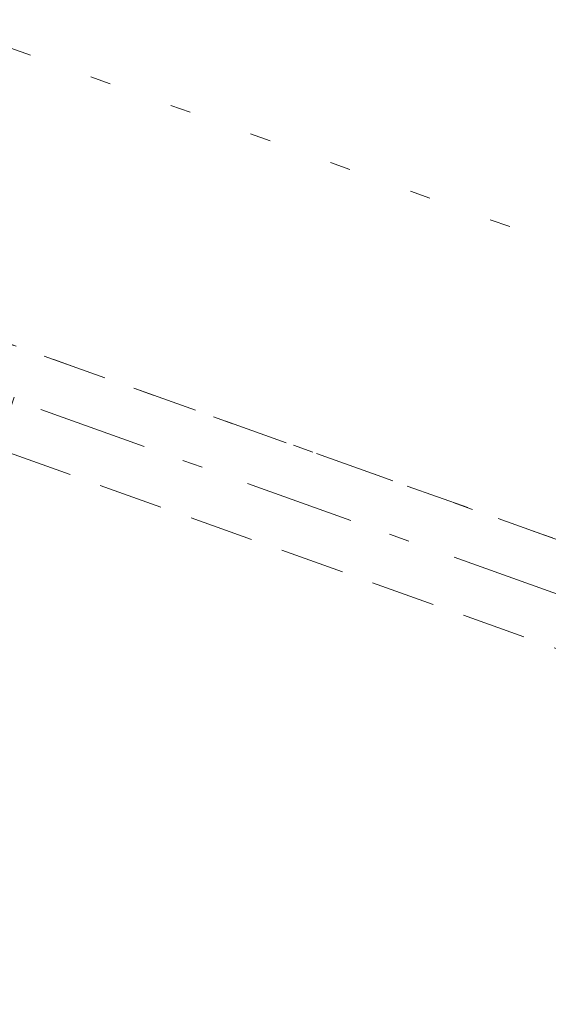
# Model space of a CAD drawing. Header units: metres. Extents: x 136314.7 to 136393.7, y 453293.7 to 453383.2.
# Tile 11 of 95: x 136359.7 to 136362.3, y 453308.1 to 453312.9. Entities that reach past the tile are written whole.
import ezdxf

# ---------------------------------------------------------------- set-up
doc = ezdxf.new("R2010")
doc.units = ezdxf.units.M
for name, pattern in [('B0602', [312.5, 0, -312.5]), ('B0605', [966.6699999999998, 533.33, -233.3366666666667, 0.003333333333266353, -199.9999999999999]), ('B0703', [468.7000036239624, 312.5, -156.2000036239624])]:
    doc.linetypes.add(name, pattern=pattern)
for name, color, linetype in [('kavelgrens', 211, 'Continuous'), ('SIT_Situatie plgr_4_New_28 Draagconstructies', 7, 'Continuous'), ('SIT_Situatie plgr_4_New_45 Plafondafwerking', 7, 'Continuous')]:
    doc.layers.add(name, color=color, linetype=linetype)

# ---------------------------------------------------------------- blocks, each defined once
blk = doc.blocks.new('woonblok 1 jutfasehof')
at = {"layer": 'SIT_Situatie plgr_4_New_28 Draagconstructies', "color": 252, "linetype": 'B0703', "lineweight": 0}
for p, q in [((-4670.577925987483, 13391.97591211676), (-11769.63057083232, 15932.65556281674)), ((-4839.05800664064, 12921.2164592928), (-11938.11064594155, 15461.89610800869))]:
    blk.add_line(p, q, dxfattribs=at)
at = {"layer": 'SIT_Situatie plgr_4_New_28 Draagconstructies', "color": 252, "linetype": 'B0605', "lineweight": 0}
blk.add_line((-1177.046458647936, 11876.14769220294), (-11980.97565790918, 15742.76545620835), dxfattribs=at)
at = {"layer": 'SIT_Situatie plgr_4_New_45 Plafondafwerking', "color": 252, "linetype": 'B0602', "lineweight": 0, "flags": 128}
for points in [[(-11251.51384249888, 17187.45262832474), (-11708.43174310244, 15910.7532105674), (-4989.752916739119, 13506.20552966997)], [(-11251.51384249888, 17187.45262832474), (-4532.835016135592, 14782.90494742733)]]:
    blk.add_lwpolyline(points, dxfattribs=at)
blk.add_lwpolyline([(-11708.43174310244, 15910.7532105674), (-10766.91288896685, 15573.7930676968), (-10935.39299932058, 15103.03353188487), (-11876.91185345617, 15439.99367475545)], close=True, dxfattribs=at)

msp = doc.modelspace()

# ---------------------------------------------------------------- block references
at = {"layer": 'kavelgrens', "xscale": 0.001, "yscale": 0.001}
msp.add_blockref('woonblok 1 jutfasehof', (136370.5694262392, 453295.7013199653), dxfattribs=at)

doc.saveas('drawing.dxf')
